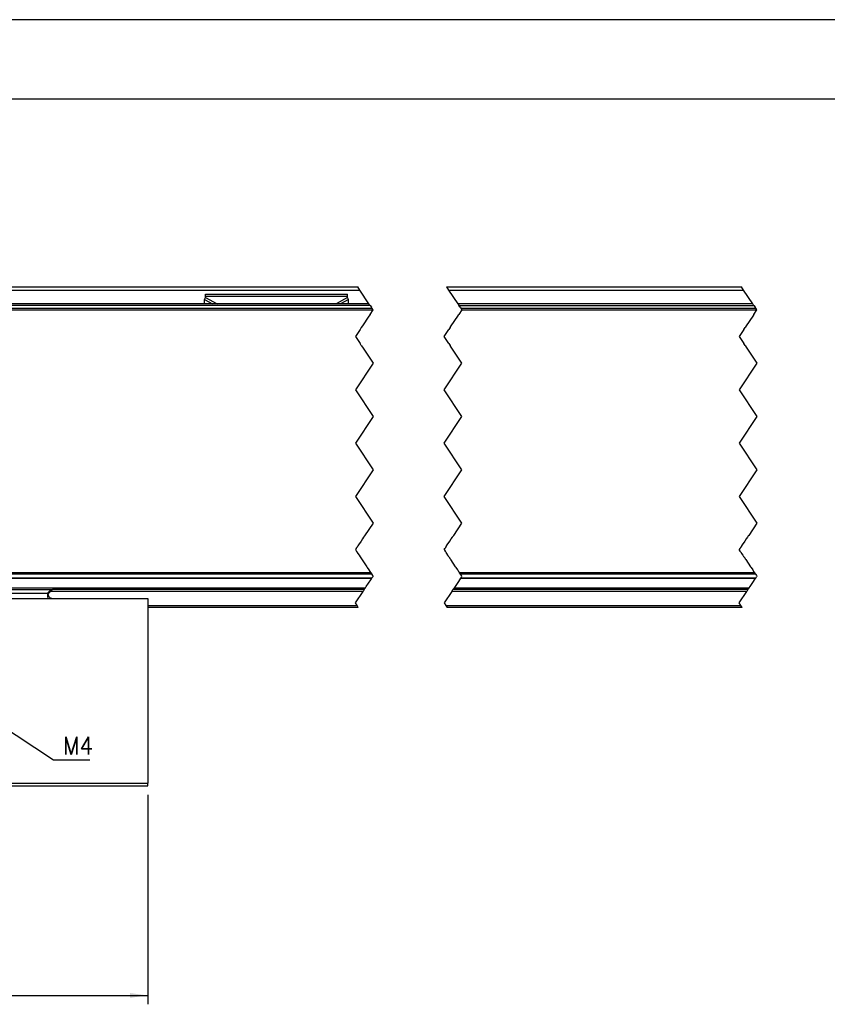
# Model space of a CAD drawing. Header units: millimetres. Extents: x -746 to 1006, y -92 to 517.
# Tile 4 of 59: x -454 to -363, y 41 to 152. Entities that reach past the tile are written whole.
import ezdxf

# ---------------------------------------------------------------- set-up
doc = ezdxf.new("R2010")
doc.units = ezdxf.units.MM
doc.linetypes.add('DOT_CENTER', pattern=[14, 12, -1, 0, -1])
doc.layers.add('1', color=7, linetype='Continuous')
doc.styles.add('CONVERTER_12', font='txt.shx', dxfattribs={"width": 0.9})
doc.dimstyles.new('ME10_DIM_23', dxfattribs={"dimtxt": 2, "dimasz": 2, "dimexe": 1, "dimexo": 1, "dimgap": 1, "dimtad": 1, "dimdsep": 46, "dimtxsty": 'CONVERTER_12', "dimsah": 1, "dimcen": 0.09, "dimclrd": 2, "dimclre": 2, "dimclrt": 2, "dimadec": 0, "dimazin": 0, "dimtfac": 1, "dimtdec": 4, "dimtix": 1, "dimtmove": 0, "dimatfit": 3, "dimfxl": 1, "dimtolj": 1, "dimtzin": 0, "dimarcsym": 0})
doc.dimstyles.new('ME10_DIM_25', dxfattribs={"dimtxt": 2, "dimasz": 2, "dimexe": 1, "dimexo": 1, "dimgap": 1, "dimtad": 1, "dimdsep": 46, "dimtxsty": 'CONVERTER_12', "dimsah": 1, "dimcen": 0.09, "dimclrd": 2, "dimclre": 2, "dimclrt": 2, "dimadec": 0, "dimazin": 0, "dimtol": 1, "dimtp": 0.4, "dimtm": 0.4, "dimtfac": 0.75, "dimtdec": 0, "dimtix": 1, "dimtmove": 0, "dimatfit": 3, "dimfxl": 1, "dimtolj": 1, "dimtzin": 0, "dimarcsym": 0})
doc.dimstyles.get("Standard").update_dxf_attribs({"dimtxt": 0.18, "dimasz": 0.18, "dimexe": 0.18, "dimexo": 0.0625, "dimgap": 0.09, "dimtad": 0, "dimtih": 1, "dimtoh": 1, "dimdec": 4, "dimzin": 0, "dimdsep": 46, "dimtxsty": 'Standard', "dimcen": 0.09, "dimadec": 0, "dimazin": 0, "dimtfac": 1, "dimtdec": 4, "dimtofl": 0, "dimtmove": 0, "dimatfit": 3, "dimfxl": 1, "dimtolj": 1, "dimtzin": 0, "dimarcsym": 0})

# ---------------------------------------------------------------- blocks, each defined once
blk = doc.blocks.new('REGLA_SV2-620-T__11', base_point=(-532.95, 87.75))
at = {"color": 7, "linetype": 'Continuous'}
for p, q in [((-415.05, 119.95), (-519.49, 119.95)), ((-371.84, 119.95), (-405.05, 119.95)), ((-519.78, 119.46), (-414.72, 119.46)), ((-404.72, 119.46), (-371.51, 119.46)), ((-529.95, 89.04), (-414.73, 89.04)), ((-404.73, 89.04), (-371.52, 89.04)), ((-506.64, 87.75), (-450.68, 87.75)), ((-415.59, 87.75), (-450.68, 87.75)), ((-372.38, 87.75), (-405.59, 87.75))]:
    blk.add_line(p, q, dxfattribs=at)
at = {"color": 2, "linetype": 'DOT_CENTER'}
for p, q in [((-414.95, 119.79), (-415.05, 119.95)), ((-414.92, 119.75), (-414.95, 119.79)), ((-405.05, 119.95), (-404.95, 119.79)), ((-404.95, 119.79), (-404.92, 119.75)), ((-371.74, 119.79), (-371.84, 119.95)), ((-371.71, 119.75), (-371.74, 119.79)), ((-414.92, 118.75), (-415.05, 118.55)), ((-414.92, 119.75), (-414.78, 119.55)), ((-414.92, 118.75), (-414.59, 119.25)), ((-414.72, 119.46), (-414.78, 119.55)), ((-414.72, 119.45), (-414.72, 119.46)), ((-414.59, 119.26), (-414.72, 119.45)), ((-414.59, 119.25), (-414.59, 119.26)), ((-405.06, 118.54), (-404.93, 118.74)), ((-404.59, 119.26), (-404.93, 118.74)), ((-404.78, 119.55), (-404.92, 119.75)), ((-404.78, 119.55), (-404.72, 119.46)), ((-404.72, 119.46), (-404.72, 119.45)), ((-404.72, 119.45), (-404.59, 119.26)), ((-371.72, 118.74), (-371.85, 118.54)), ((-371.72, 118.74), (-371.38, 119.25)), ((-371.71, 119.75), (-371.57, 119.55)), ((-371.51, 119.46), (-371.57, 119.55)), ((-371.51, 119.45), (-371.51, 119.46)), ((-371.38, 119.26), (-371.51, 119.45)), ((-371.38, 119.25), (-371.38, 119.26)), ((-415.05, 118.55), (-415.79, 117.45)), ((-405.79, 117.45), (-405.06, 118.54)), ((-371.85, 118.54), (-372.58, 117.45)), ((-416.05, 117.05), (-416.58, 116.25)), ((-415.92, 117.25), (-416.05, 117.05)), ((-415.79, 117.45), (-415.92, 117.25)), ((-406.58, 116.25), (-406.05, 117.05)), ((-405.92, 117.25), (-406.05, 117.05)), ((-405.92, 117.25), (-405.79, 117.45)), ((-372.84, 117.05), (-373.38, 116.25)), ((-372.84, 117.05), (-372.71, 117.25)), ((-372.58, 117.45), (-372.71, 117.25)), ((-416.58, 116.25), (-416.05, 115.45)), ((-415.92, 115.25), (-416.05, 115.45)), ((-406.05, 115.45), (-406.58, 116.25)), ((-406.05, 115.45), (-405.92, 115.25)), ((-373.38, 116.25), (-372.84, 115.45)), ((-372.71, 115.25), (-372.84, 115.45)), ((-415.92, 115.25), (-415.78, 115.05)), ((-415.78, 115.05), (-414.58, 113.25)), ((-405.78, 115.05), (-405.92, 115.25)), ((-404.58, 113.25), (-405.78, 115.05)), ((-372.71, 115.25), (-372.57, 115.05)), ((-372.57, 115.05), (-371.38, 113.25)), ((-414.58, 113.25), (-416.58, 110.25)), ((-406.58, 110.25), (-404.58, 113.25)), ((-371.38, 113.25), (-373.38, 110.25)), ((-416.58, 110.25), (-414.58, 107.25)), ((-404.58, 107.25), (-406.58, 110.25)), ((-373.38, 110.25), (-371.38, 107.25)), ((-414.58, 107.25), (-416.58, 104.25)), ((-406.58, 104.25), (-404.58, 107.25)), ((-371.38, 107.25), (-373.38, 104.25)), ((-416.58, 104.25), (-414.58, 101.25)), ((-404.58, 101.25), (-406.58, 104.25)), ((-373.38, 104.25), (-371.38, 101.25)), ((-414.58, 101.25), (-416.58, 98.25)), ((-406.58, 98.25), (-404.58, 101.25)), ((-371.38, 101.25), (-373.38, 98.25)), ((-416.58, 98.25), (-414.58, 95.25)), ((-404.58, 95.25), (-406.58, 98.25)), ((-373.38, 98.25), (-371.38, 95.25)), ((-414.58, 95.25), (-415.56, 93.79)), ((-405.51, 93.86), (-404.58, 95.25)), ((-371.38, 95.25), (-372.3, 93.86)), ((-415.94, 93.22), (-416.23, 92.78)), ((-415.78, 93.46), (-415.94, 93.22)), ((-415.65, 93.65), (-415.78, 93.46)), ((-415.56, 93.79), (-415.65, 93.65)), ((-406.23, 92.78), (-405.94, 93.22)), ((-405.94, 93.22), (-405.78, 93.46)), ((-405.78, 93.46), (-405.65, 93.65)), ((-405.65, 93.65), (-405.56, 93.79)), ((-405.56, 93.79), (-405.54, 93.82)), ((-405.54, 93.82), (-405.51, 93.86)), ((-372.73, 93.22), (-373.02, 92.78)), ((-372.57, 93.46), (-372.73, 93.22)), ((-372.44, 93.65), (-372.57, 93.46)), ((-372.35, 93.79), (-372.44, 93.65)), ((-372.33, 93.82), (-372.35, 93.79)), ((-372.3, 93.86), (-372.33, 93.82)), ((-416.51, 92.37), (-416.58, 92.25)), ((-416.58, 92.25), (-416.45, 92.05)), ((-416.48, 92.41), (-416.51, 92.37)), ((-416.45, 92.45), (-416.48, 92.41)), ((-416.41, 92.51), (-416.45, 92.45)), ((-416.45, 92.05), (-416.41, 91.99)), ((-416.39, 92.54), (-416.41, 92.51)), ((-416.37, 92.58), (-416.39, 92.54)), ((-416.36, 92.59), (-416.37, 92.58)), ((-416.34, 92.62), (-416.36, 92.59)), ((-416.32, 92.65), (-416.34, 92.62)), ((-416.3, 92.68), (-416.32, 92.65)), ((-416.23, 92.78), (-416.3, 92.68)), ((-406.58, 92.25), (-406.51, 92.37)), ((-406.58, 92.25), (-406.48, 92.09)), ((-406.51, 92.37), (-406.48, 92.41)), ((-406.48, 92.41), (-406.45, 92.45)), ((-406.48, 92.09), (-406.45, 92.05)), ((-406.45, 92.45), (-406.41, 92.51)), ((-406.43, 92.02), (-406.45, 92.05)), ((-406.41, 92.51), (-406.39, 92.54)), ((-406.39, 92.54), (-406.37, 92.58)), ((-406.37, 92.58), (-406.36, 92.59)), ((-406.36, 92.59), (-406.34, 92.62)), ((-406.34, 92.62), (-406.23, 92.78)), ((-373.3, 92.37), (-373.37, 92.25)), ((-373.27, 92.09), (-373.37, 92.25)), ((-373.27, 92.41), (-373.3, 92.37)), ((-373.24, 92.45), (-373.27, 92.41)), ((-373.24, 92.05), (-373.27, 92.09)), ((-373.2, 92.51), (-373.24, 92.45)), ((-373.24, 92.05), (-373.22, 92.02)), ((-373.18, 92.54), (-373.2, 92.51)), ((-373.16, 92.58), (-373.18, 92.54)), ((-373.15, 92.59), (-373.16, 92.58)), ((-373.13, 92.62), (-373.15, 92.59)), ((-373.02, 92.78), (-373.13, 92.62)), ((-416.41, 91.99), (-416.3, 91.82)), ((-416.3, 91.82), (-416.16, 91.61)), ((-416.16, 91.61), (-416.05, 91.45)), ((-416.05, 91.45), (-415.3, 90.32)), ((-406.41, 91.99), (-406.43, 92.02)), ((-406.37, 91.93), (-406.41, 91.99)), ((-406.3, 91.82), (-406.37, 91.93)), ((-406.16, 91.61), (-406.3, 91.82)), ((-406.08, 91.49), (-406.16, 91.61)), ((-406.06, 91.46), (-406.08, 91.49)), ((-406.05, 91.45), (-406.06, 91.46)), ((-405.96, 91.31), (-406.05, 91.45)), ((-405.93, 91.27), (-405.96, 91.31)), ((-405.91, 91.24), (-405.93, 91.27)), ((-405.88, 91.19), (-405.91, 91.24)), ((-405.84, 91.14), (-405.88, 91.19)), ((-405.3, 90.32), (-405.84, 91.14)), ((-373.22, 92.02), (-373.2, 91.99)), ((-373.2, 91.99), (-373.16, 91.93)), ((-373.16, 91.93), (-373.09, 91.82)), ((-373.09, 91.82), (-372.95, 91.61)), ((-372.95, 91.61), (-372.87, 91.49)), ((-372.87, 91.49), (-372.85, 91.46)), ((-372.85, 91.46), (-372.84, 91.45)), ((-372.84, 91.45), (-372.75, 91.31)), ((-372.75, 91.31), (-372.72, 91.27)), ((-372.72, 91.27), (-372.7, 91.24)), ((-372.7, 91.24), (-372.67, 91.19)), ((-372.67, 91.19), (-372.63, 91.14)), ((-372.63, 91.14), (-372.09, 90.32)), ((-415.3, 90.32), (-415.24, 90.23)), ((-415.24, 90.23), (-415.06, 89.96)), ((-415.06, 89.96), (-414.95, 89.8)), ((-405.24, 90.23), (-405.3, 90.32)), ((-405.06, 89.96), (-405.24, 90.23)), ((-404.99, 89.86), (-405.06, 89.96)), ((-404.95, 89.8), (-404.99, 89.86)), ((-372.09, 90.32), (-372.03, 90.23)), ((-372.03, 90.23), (-371.85, 89.96)), ((-371.85, 89.96), (-371.78, 89.86)), ((-371.78, 89.86), (-371.74, 89.8)), ((-415.36, 88.09), (-414.84, 88.86)), ((-414.95, 89.8), (-414.88, 89.69)), ((-414.88, 89.69), (-414.85, 89.65)), ((-414.85, 89.65), (-414.84, 89.64)), ((-414.84, 89.64), (-414.74, 89.48)), ((-414.84, 88.86), (-414.73, 89.04)), ((-414.74, 89.48), (-414.73, 89.46)), ((-414.73, 89.46), (-414.64, 89.34)), ((-414.73, 89.04), (-414.71, 89.06)), ((-414.71, 89.06), (-414.63, 89.18)), ((-414.64, 89.34), (-414.58, 89.25)), ((-414.62, 89.19), (-414.63, 89.18)), ((-414.58, 89.25), (-414.62, 89.19)), ((-404.84, 88.86), (-404.98, 88.66)), ((-404.88, 89.69), (-404.95, 89.8)), ((-404.85, 89.65), (-404.88, 89.69)), ((-404.84, 89.64), (-404.85, 89.65)), ((-404.74, 89.48), (-404.84, 89.64)), ((-404.73, 89.04), (-404.84, 88.86)), ((-404.72, 89.46), (-404.74, 89.48)), ((-404.72, 89.05), (-404.73, 89.04)), ((-404.64, 89.34), (-404.72, 89.46)), ((-404.63, 89.18), (-404.72, 89.05)), ((-404.58, 89.25), (-404.64, 89.34)), ((-404.63, 89.18), (-404.62, 89.19)), ((-404.62, 89.19), (-404.58, 89.25)), ((-371.77, 88.66), (-371.63, 88.86)), ((-371.74, 89.8), (-371.67, 89.69)), ((-371.67, 89.69), (-371.64, 89.65)), ((-371.64, 89.65), (-371.63, 89.64)), ((-371.63, 89.64), (-371.53, 89.48)), ((-371.63, 88.86), (-371.52, 89.04)), ((-371.53, 89.48), (-371.51, 89.46)), ((-371.52, 89.04), (-371.51, 89.05)), ((-371.51, 89.46), (-371.43, 89.34)), ((-371.51, 89.05), (-371.42, 89.18)), ((-371.43, 89.34), (-371.38, 89.25)), ((-371.41, 89.19), (-371.42, 89.18)), ((-371.38, 89.25), (-371.41, 89.19)), ((-415.59, 87.75), (-415.51, 87.87)), ((-415.51, 87.87), (-415.45, 87.95)), ((-415.45, 87.95), (-415.36, 88.09)), ((-405.51, 87.87), (-405.59, 87.75)), ((-405.45, 87.95), (-405.51, 87.87)), ((-405.36, 88.09), (-405.45, 87.95)), ((-404.98, 88.66), (-405.36, 88.09)), ((-372.38, 87.75), (-372.3, 87.87)), ((-372.3, 87.87), (-372.24, 87.95)), ((-372.24, 87.95), (-372.15, 88.09)), ((-372.15, 88.09), (-371.77, 88.66))]:
    blk.add_line(p, q, dxfattribs=at)
at = {"color": 3, "linetype": 'Continuous'}
for p, q in [((-529.95, 119.26), (-414.59, 119.26)), ((-422.25, 119.75), (-472.14, 119.75)), ((-414.92, 119.75), (-422.25, 119.75)), ((-404.92, 119.75), (-371.71, 119.75)), ((-404.59, 119.26), (-371.38, 119.26)), ((-414.85, 89.65), (-529.95, 89.65)), ((-414.74, 89.48), (-529.95, 89.48)), ((-529.95, 89.06), (-414.71, 89.06)), ((-371.64, 89.65), (-404.85, 89.65)), ((-371.53, 89.48), (-404.74, 89.48)), ((-371.51, 89.05), (-404.72, 89.05)), ((-529.95, 87.95), (-415.45, 87.95)), ((-405.45, 87.95), (-372.24, 87.95))]:
    blk.add_line(p, q, dxfattribs=at)
blk = doc.blocks.new('SOPORTE_SV2-T__12', base_point=(-532.95, 85.75))
at = {"color": 7, "linetype": 'Continuous'}
for p, q in [((-531.65, 121.85), (-416.32, 121.85)), ((-433.45, 121.02), (-417.45, 121.02)), ((-433.45, 120.8), (-433.45, 121.02)), ((-417.45, 120.8), (-417.45, 121.02)), ((-406.32, 121.85), (-373.11, 121.85)), ((-433.56, 120.42), (-433.45, 120.63)), ((-433.55, 119.95), (-433.56, 120.42)), ((-433.45, 120.63), (-433.45, 120.8)), ((-417.45, 120.63), (-417.45, 120.8)), ((-417.34, 120.42), (-417.45, 120.63)), ((-417.35, 119.95), (-417.34, 120.42)), ((-506.64, 87.75), (-450.68, 87.75)), ((-415.59, 87.75), (-450.68, 87.75)), ((-372.38, 87.75), (-405.59, 87.75)), ((-416.25, 85.75), (-439.95, 85.75)), ((-373.04, 85.75), (-406.25, 85.75))]:
    blk.add_line(p, q, dxfattribs=at)
at = {"color": 3, "linetype": 'Continuous'}
for p, q in [((-531.52, 121.49), (-416.08, 121.49)), ((-406.08, 121.49), (-372.87, 121.49)), ((-433.56, 120.42), (-432.65, 119.95)), ((-433.45, 120.8), (-417.45, 120.8)), ((-433.45, 120.63), (-432.14, 119.95)), ((-417.45, 120.63), (-418.76, 119.95)), ((-417.34, 120.42), (-418.25, 119.95)), ((-404.92, 119.75), (-371.71, 119.75)), ((-415.72, 87.55), (-450.88, 87.55)), ((-372.51, 87.55), (-405.72, 87.55)), ((-439.95, 85.95), (-416.38, 85.95)), ((-406.38, 85.95), (-373.17, 85.95))]:
    blk.add_line(p, q, dxfattribs=at)
at = {"color": 2, "linetype": 'DOT_CENTER'}
for p, q in [((-416.08, 121.49), (-416.32, 121.85)), ((-415.05, 119.95), (-416.08, 121.49)), ((-406.32, 121.85), (-406.08, 121.49)), ((-406.08, 121.49), (-405.05, 119.95)), ((-372.87, 121.49), (-373.11, 121.85)), ((-371.84, 119.95), (-372.87, 121.49)), ((-414.95, 119.79), (-415.05, 119.95)), ((-405.05, 119.95), (-404.95, 119.79)), ((-404.95, 119.79), (-404.92, 119.75)), ((-371.74, 119.79), (-371.84, 119.95)), ((-371.71, 119.75), (-371.74, 119.79)), ((-414.92, 119.75), (-414.78, 119.55)), ((-414.92, 118.75), (-414.59, 119.25)), ((-414.72, 119.46), (-414.78, 119.55)), ((-414.72, 119.45), (-414.72, 119.46)), ((-414.59, 119.26), (-414.72, 119.45)), ((-414.59, 119.25), (-414.59, 119.26)), ((-405.06, 118.54), (-404.93, 118.74)), ((-404.59, 119.26), (-404.93, 118.74)), ((-404.78, 119.55), (-404.92, 119.75)), ((-404.78, 119.55), (-404.72, 119.46)), ((-404.72, 119.46), (-404.72, 119.45)), ((-404.72, 119.45), (-404.59, 119.26)), ((-371.72, 118.74), (-371.85, 118.54)), ((-371.72, 118.74), (-371.38, 119.25)), ((-371.71, 119.75), (-371.57, 119.55)), ((-371.51, 119.46), (-371.57, 119.55)), ((-371.51, 119.45), (-371.51, 119.46)), ((-371.38, 119.26), (-371.51, 119.45)), ((-371.38, 119.25), (-371.38, 119.26)), ((-415.05, 118.55), (-415.79, 117.45)), ((-405.79, 117.45), (-405.06, 118.54)), ((-371.85, 118.54), (-372.58, 117.45)), ((-416.05, 117.05), (-416.58, 116.25)), ((-415.79, 117.45), (-415.92, 117.25)), ((-406.58, 116.25), (-406.05, 117.05)), ((-405.92, 117.25), (-406.05, 117.05)), ((-405.92, 117.25), (-405.79, 117.45)), ((-372.84, 117.05), (-373.38, 116.25)), ((-372.84, 117.05), (-372.71, 117.25)), ((-372.58, 117.45), (-372.71, 117.25)), ((-416.58, 116.25), (-416.05, 115.45)), ((-415.92, 115.25), (-416.05, 115.45)), ((-406.05, 115.45), (-406.58, 116.25)), ((-406.05, 115.45), (-405.92, 115.25)), ((-373.38, 116.25), (-372.84, 115.45)), ((-372.71, 115.25), (-372.84, 115.45)), ((-415.92, 115.25), (-415.78, 115.05)), ((-415.78, 115.05), (-414.58, 113.25)), ((-404.58, 113.25), (-405.78, 115.05)), ((-372.57, 115.05), (-371.38, 113.25)), ((-414.58, 113.25), (-416.58, 110.25)), ((-406.58, 110.25), (-404.58, 113.25)), ((-371.38, 113.25), (-373.38, 110.25)), ((-416.58, 110.25), (-414.58, 107.25)), ((-404.58, 107.25), (-406.58, 110.25)), ((-373.38, 110.25), (-371.38, 107.25)), ((-414.58, 107.25), (-416.58, 104.25)), ((-406.58, 104.25), (-404.58, 107.25)), ((-371.38, 107.25), (-373.38, 104.25)), ((-416.58, 104.25), (-414.58, 101.25)), ((-404.58, 101.25), (-406.58, 104.25)), ((-373.38, 104.25), (-371.38, 101.25)), ((-414.58, 101.25), (-416.58, 98.25)), ((-406.58, 98.25), (-404.58, 101.25)), ((-371.38, 101.25), (-373.38, 98.25)), ((-416.58, 98.25), (-414.58, 95.25)), ((-404.58, 95.25), (-406.58, 98.25)), ((-373.38, 98.25), (-371.38, 95.25)), ((-414.58, 95.25), (-415.56, 93.79)), ((-405.51, 93.86), (-404.58, 95.25)), ((-371.38, 95.25), (-372.3, 93.86)), ((-415.94, 93.22), (-416.23, 92.78)), ((-415.78, 93.46), (-415.94, 93.22)), ((-415.65, 93.65), (-415.78, 93.46)), ((-415.56, 93.79), (-415.65, 93.65)), ((-406.23, 92.78), (-405.94, 93.22)), ((-405.94, 93.22), (-405.78, 93.46)), ((-405.78, 93.46), (-405.65, 93.65)), ((-405.65, 93.65), (-405.56, 93.79)), ((-405.56, 93.79), (-405.54, 93.82)), ((-405.54, 93.82), (-405.51, 93.86)), ((-372.73, 93.22), (-373.02, 92.78)), ((-372.57, 93.46), (-372.73, 93.22)), ((-372.44, 93.65), (-372.57, 93.46)), ((-372.35, 93.79), (-372.44, 93.65)), ((-372.33, 93.82), (-372.35, 93.79)), ((-372.3, 93.86), (-372.33, 93.82)), ((-416.41, 92.51), (-416.45, 92.45)), ((-416.45, 92.05), (-416.41, 91.99)), ((-416.39, 92.54), (-416.41, 92.51)), ((-416.37, 92.58), (-416.39, 92.54)), ((-416.36, 92.59), (-416.37, 92.58)), ((-416.34, 92.62), (-416.36, 92.59)), ((-416.32, 92.65), (-416.34, 92.62)), ((-416.3, 92.68), (-416.32, 92.65)), ((-416.23, 92.78), (-416.3, 92.68)), ((-406.58, 92.25), (-406.51, 92.37)), ((-406.58, 92.25), (-406.48, 92.09)), ((-406.51, 92.37), (-406.48, 92.41)), ((-406.48, 92.41), (-406.45, 92.45)), ((-406.48, 92.09), (-406.45, 92.05)), ((-406.45, 92.45), (-406.41, 92.51)), ((-406.43, 92.02), (-406.45, 92.05)), ((-406.41, 92.51), (-406.39, 92.54)), ((-406.39, 92.54), (-406.37, 92.58)), ((-406.37, 92.58), (-406.36, 92.59)), ((-406.36, 92.59), (-406.34, 92.62)), ((-406.34, 92.62), (-406.23, 92.78)), ((-373.3, 92.37), (-373.37, 92.25)), ((-373.27, 92.09), (-373.37, 92.25)), ((-373.27, 92.41), (-373.3, 92.37)), ((-373.24, 92.45), (-373.27, 92.41)), ((-373.24, 92.05), (-373.27, 92.09)), ((-373.2, 92.51), (-373.24, 92.45)), ((-373.24, 92.05), (-373.22, 92.02)), ((-373.18, 92.54), (-373.2, 92.51)), ((-373.16, 92.58), (-373.18, 92.54)), ((-373.15, 92.59), (-373.16, 92.58)), ((-373.13, 92.62), (-373.15, 92.59)), ((-373.02, 92.78), (-373.13, 92.62)), ((-416.41, 91.99), (-416.3, 91.82)), ((-416.3, 91.82), (-416.16, 91.61)), ((-416.16, 91.61), (-416.05, 91.45)), ((-416.05, 91.45), (-415.3, 90.32)), ((-406.41, 91.99), (-406.43, 92.02)), ((-406.37, 91.93), (-406.41, 91.99)), ((-406.3, 91.82), (-406.37, 91.93)), ((-406.16, 91.61), (-406.3, 91.82)), ((-406.08, 91.49), (-406.16, 91.61)), ((-406.06, 91.46), (-406.08, 91.49)), ((-406.05, 91.45), (-406.06, 91.46)), ((-405.96, 91.31), (-406.05, 91.45)), ((-405.93, 91.27), (-405.96, 91.31)), ((-405.91, 91.24), (-405.93, 91.27)), ((-405.88, 91.19), (-405.91, 91.24)), ((-405.84, 91.14), (-405.88, 91.19)), ((-405.3, 90.32), (-405.84, 91.14)), ((-373.22, 92.02), (-373.2, 91.99)), ((-373.2, 91.99), (-373.16, 91.93)), ((-373.16, 91.93), (-373.09, 91.82)), ((-373.09, 91.82), (-372.95, 91.61)), ((-372.95, 91.61), (-372.87, 91.49)), ((-372.87, 91.49), (-372.85, 91.46)), ((-372.85, 91.46), (-372.84, 91.45)), ((-372.84, 91.45), (-372.75, 91.31)), ((-372.75, 91.31), (-372.72, 91.27)), ((-372.72, 91.27), (-372.7, 91.24)), ((-372.7, 91.24), (-372.67, 91.19)), ((-372.67, 91.19), (-372.63, 91.14)), ((-372.63, 91.14), (-372.09, 90.32)), ((-415.3, 90.32), (-415.24, 90.23)), ((-415.24, 90.23), (-415.06, 89.96)), ((-415.06, 89.96), (-414.95, 89.8)), ((-405.24, 90.23), (-405.3, 90.32)), ((-405.06, 89.96), (-405.24, 90.23)), ((-404.99, 89.86), (-405.06, 89.96)), ((-404.95, 89.8), (-404.99, 89.86)), ((-372.09, 90.32), (-372.03, 90.23)), ((-372.03, 90.23), (-371.85, 89.96)), ((-371.85, 89.96), (-371.78, 89.86)), ((-371.78, 89.86), (-371.74, 89.8)), ((-415.36, 88.09), (-414.84, 88.86)), ((-414.95, 89.8), (-414.88, 89.69)), ((-414.88, 89.69), (-414.85, 89.65)), ((-414.85, 89.65), (-414.84, 89.64)), ((-414.84, 89.64), (-414.74, 89.48)), ((-414.84, 88.86), (-414.73, 89.04)), ((-414.74, 89.48), (-414.73, 89.46)), ((-414.73, 89.46), (-414.64, 89.34)), ((-414.73, 89.04), (-414.71, 89.06)), ((-414.71, 89.06), (-414.63, 89.18)), ((-414.64, 89.34), (-414.58, 89.25)), ((-414.62, 89.19), (-414.63, 89.18)), ((-414.58, 89.25), (-414.62, 89.19)), ((-404.84, 88.86), (-404.98, 88.66)), ((-404.88, 89.69), (-404.95, 89.8)), ((-404.85, 89.65), (-404.88, 89.69)), ((-404.84, 89.64), (-404.85, 89.65)), ((-404.74, 89.48), (-404.84, 89.64)), ((-404.73, 89.04), (-404.84, 88.86)), ((-404.72, 89.46), (-404.74, 89.48)), ((-404.72, 89.05), (-404.73, 89.04)), ((-404.64, 89.34), (-404.72, 89.46)), ((-404.63, 89.18), (-404.72, 89.05)), ((-404.58, 89.25), (-404.64, 89.34)), ((-404.63, 89.18), (-404.62, 89.19)), ((-404.62, 89.19), (-404.58, 89.25)), ((-371.77, 88.66), (-371.63, 88.86)), ((-371.74, 89.8), (-371.67, 89.69)), ((-371.67, 89.69), (-371.64, 89.65)), ((-371.64, 89.65), (-371.63, 89.64)), ((-371.63, 89.64), (-371.53, 89.48)), ((-371.63, 88.86), (-371.52, 89.04)), ((-371.53, 89.48), (-371.51, 89.46)), ((-371.52, 89.04), (-371.51, 89.05)), ((-371.51, 89.46), (-371.43, 89.34)), ((-371.51, 89.05), (-371.42, 89.18)), ((-371.43, 89.34), (-371.38, 89.25)), ((-371.41, 89.19), (-371.42, 89.18)), ((-371.38, 89.25), (-371.41, 89.19)), ((-415.59, 87.75), (-415.72, 87.55)), ((-415.59, 87.75), (-415.51, 87.87)), ((-415.51, 87.87), (-415.45, 87.95)), ((-415.45, 87.95), (-415.36, 88.09)), ((-405.72, 87.55), (-405.59, 87.75)), ((-405.51, 87.87), (-405.59, 87.75)), ((-405.45, 87.95), (-405.51, 87.87)), ((-405.36, 88.09), (-405.45, 87.95)), ((-404.98, 88.66), (-405.36, 88.09)), ((-372.38, 87.75), (-372.51, 87.55)), ((-372.38, 87.75), (-372.3, 87.87)), ((-372.3, 87.87), (-372.24, 87.95)), ((-372.24, 87.95), (-372.15, 88.09)), ((-372.15, 88.09), (-371.77, 88.66)), ((-416.58, 86.25), (-415.72, 87.55)), ((-405.72, 87.55), (-406.58, 86.25)), ((-373.38, 86.25), (-372.51, 87.55)), ((-416.38, 85.95), (-416.58, 86.25)), ((-416.25, 85.75), (-416.38, 85.95)), ((-406.58, 86.25), (-406.38, 85.95)), ((-406.38, 85.95), (-406.25, 85.75)), ((-373.17, 85.95), (-373.38, 86.25)), ((-373.04, 85.75), (-373.17, 85.95))]:
    blk.add_line(p, q, dxfattribs=at)
blk = doc.blocks.new('CABEZA_ROSCADA_REGLA_SV2-T__13', base_point=(-532.95, 65.65))
at = {"color": 3, "linetype": 'Continuous'}
for p, q in [((-451.25, 87.34), (-450.84, 87.75)), ((-457.76, 87.34), (-451.25, 87.34))]:
    blk.add_line(p, q, dxfattribs=at)
at = {"color": 7, "linetype": 'Continuous'}
for p, q in [((-451.17, 87.26), (-450.68, 87.75)), ((-457.76, 86.75), (-451.16, 86.75)), ((-451.16, 86.75), (-450.74, 86.75)), ((-450.74, 86.75), (-439.95, 86.75)), ((-439.95, 86.75), (-439.95, 65.95)), ((-472.25, 65.65), (-439.95, 65.65)), ((-472.08, 65.95), (-439.95, 65.95)), ((-439.95, 65.65), (-439.95, 65.95))]:
    blk.add_line(p, q, dxfattribs=at)
at = {"color": 3, "linetype": 'Continuous'}
for points, knots in [([(-451.25, 87.34), (-451.25, 87.27), (-451.25, 87.13), (-451.23, 86.95), (-451.22, 86.82), (-451.17, 86.77), (-451.16, 86.75)], [0, 0, 0, 0, 0.2168263, 0.4106589, 0.5465665, 0.6076479, 0.6076479, 0.6076479, 0.6076479]), ([(-451.17, 87.26), (-451.17, 87.27), (-451.17, 87.27), (-451.19, 87.29), (-451.21, 87.31), (-451.24, 87.33), (-451.25, 87.34)], [0, 0, 0, 0, 0.0104252, 0.0208504, 0.0727862, 0.1120602, 0.1120602, 0.1120602, 0.1120602])]:
    blk.add_open_spline(points, degree=3, knots=knots, dxfattribs=at)
at = {"color": 7, "linetype": 'Continuous'}
blk.add_open_spline([(-451.17, 87.26), (-451.18, 87.24), (-451.2, 87.19), (-451.17, 87.1), (-451.12, 87), (-451.05, 86.9), (-450.94, 86.82), (-450.83, 86.77), (-450.76, 86.76), (-450.74, 86.75)], degree=3, knots=[0, 0, 0, 0, 0.0617855, 0.1752028, 0.2702151, 0.3767851, 0.5462663, 0.6736439, 0.7455091, 0.7455091, 0.7455091, 0.7455091], dxfattribs=at)
blk = doc.blocks.new('REGLA_SV2-620-T__14', base_point=(-532.95, 65.65))
for name, p in [('SOPORTE_SV2-T__12', (-532.95, 85.75)), ('REGLA_SV2-620-T__11', (-532.95, 87.75)), ('CABEZA_ROSCADA_REGLA_SV2-T__13', (-532.95, 65.65))]:
    blk.add_blockref(name, p)
blk = doc.blocks.new('*D88')
at = {"layer": '1', "color": 2, "linetype": 'Continuous'}
for p, q in [((-532.95, 64.95), (-532.95, 41.05)), ((-439.95, 64.65), (-439.95, 41.05)), ((-532.95, 42.05), (-439.95, 42.05))]:
    blk.add_line(p, q, dxfattribs=at)
at = {"layer": '1', "color": 2}
for points in [[(-530.95, 42.31), (-530.95, 41.78), (-532.95, 42.05)], [(-441.95, 41.78), (-441.95, 42.31), (-439.95, 42.05)]]:
    blk.add_solid(points, dxfattribs=at)
at = {"layer": '1', "color": 2, "insert": (-487.95, 43.05), "char_height": 2, "attachment_point": 7, "rotation": 0.0001, "line_spacing_factor": 0.60024, "style": 'CONVERTER_12'}
blk.add_mtext('93', dxfattribs=at)
blk = doc.blocks.new('*D90')
at = {"layer": '1', "color": 2, "linetype": 'Continuous'}
for p, q in [((-532.95, 122.85), (-532.95, 152.94)), ((-532.95, 151.94), (-55.95, 151.94)), ((-55.95, 122.85), (-55.95, 152.94))]:
    blk.add_line(p, q, dxfattribs=at)
at = {"layer": '1', "color": 2}
for points in [[(-530.95, 152.2), (-530.95, 151.67), (-532.95, 151.94)], [(-57.95, 151.67), (-57.95, 152.2), (-55.95, 151.94)]]:
    blk.add_solid(points, dxfattribs=at)
at = {"layer": '1', "color": 2, "insert": (-302.56, 152.94), "char_height": 2, "attachment_point": 7, "rotation": 0.0001, "line_spacing_factor": 0.60024, "style": 'CONVERTER_12'}
blk.add_mtext('\\C2;(CM+105)\\C2;\\H1.5;{\\Fgdt;`}0,4', dxfattribs=at)
blk = doc.blocks.new('Front2', base_point=(-445.45, 93.75))
blk.add_blockref('REGLA_SV2-620-T__14', (-532.95, 65.652))
at = {"layer": '1', "color": 2, "style": 'CONVERTER_12', "width": 0.9}
blk.add_text('M4', height=2, dxfattribs=at).set_placement((-449.495, 69.165))
at = {"layer": '1'}
dim = blk.add_aligned_dim(p1=(-55.95, 121.848), p2=(-532.95, 121.848), distance=-30.089, text='(CM+105)', dimstyle='ME10_DIM_25', dxfattribs=at)
dim.commit()
dim.dimension.update_dxf_attribs({"geometry": '*D90', "text_midpoint": (-294.45, 153.936), "text_rotation": 0.00014})
dim = blk.add_linear_dim(base=(-532.95, 42.047), p1=(-439.95, 65.652), p2=(-532.95, 65.952), dimstyle='ME10_DIM_23', dxfattribs=at)
dim.commit()
dim.dimension.update_dxf_attribs({"geometry": '*D88', "text_midpoint": (-486.45, 44.047), "text_rotation": 0.00014})
at = {"layer": '1', "color": 2, "linetype": 'Continuous', "has_arrowhead": 0}
for points in [[(-499.392, 121.848), (-499.392, 143.036), (-307.886, 143.036)], [(-462.461, 76.418), (-450.585, 68.584), (-446.485, 68.584)]]:
    blk.add_leader(points, dimstyle='Standard', dxfattribs=at)

msp = doc.modelspace()

# ---------------------------------------------------------------- block references
msp.add_blockref('Front2', (-445.45, 93.75))

doc.saveas('drawing.dxf')
